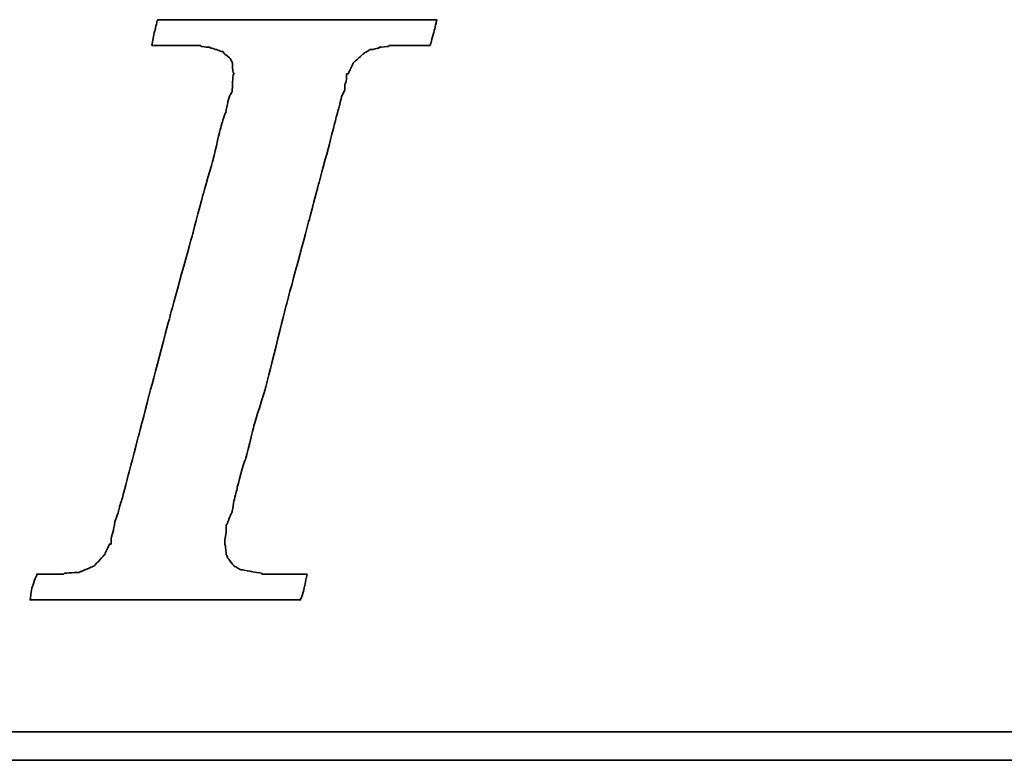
# Model space of a CAD drawing. Header units: millimetres. Extents: x -257 to 3135, y -1556 to 860.
# Tile 230 of 256: x 48.05 to 55.03, y -497.66 to -492.41. Entities that reach past the tile are written whole.
import ezdxf

# ---------------------------------------------------------------- set-up
doc = ezdxf.new("R2010")
doc.units = ezdxf.units.MM
doc.layers.add('DIM', color=4, linetype='CONTINUOUS')
doc.layers.add('layer 1', color=7, linetype='CONTINUOUS')

# ---------------------------------------------------------------- blocks, each defined once
blk = doc.blocks.new('TBI MOTION logo(完整正式版)')
at = {"layer": 'layer 1', "color": 22, "lineweight": 35}
for points, knots in [([(-40.59125, -7.94375), (-40.59125, -7.94375), (-40.97375, -7.94375), (-40.97375, -7.94375), (-40.97375, -7.94375), (-40.97375, -7.94375), (-41.38125, -7.94375), (-41.38125, -7.94375), (-41.38125, -7.94375), (-41.38125, -7.94375), (-41.54875, -7.94375), (-41.54875, -7.94375), (-41.54875, -7.94375), (-41.54875, -7.94375), (-41.59875, -7.94375), (-41.59875, -7.94375), (-41.59875, -7.94375), (-41.59875, -7.94375), (-41.88375, -7.94375), (-41.88375, -7.94375), (-41.88375, -7.94375), (-41.88375, -7.94375), (-41.90875, -7.91875), (-41.90875, -7.91875), (-41.90875, -7.91875), (-41.90875, -7.91875), (-42.19875, -7.87125), (-42.19875, -7.87125), (-42.19875, -7.87125), (-42.19875, -7.87125), (-42.43875, -7.82375), (-42.43875, -7.82375), (-42.43875, -7.82375), (-42.43875, -7.82375), (-42.45875, -7.82375), (-42.45875, -7.82375), (-42.45875, -7.82375), (-42.45875, -7.82375), (-42.48625, -7.82375), (-42.48625, -7.82375), (-42.48625, -7.82375), (-42.48625, -7.82375), (-42.67625, -7.72375), (-42.67625, -7.72375), (-42.67625, -7.72375), (-42.67625, -7.72375), (-42.70125, -7.70375), (-42.70125, -7.70375), (-42.70125, -7.70375), (-42.70125, -7.70375), (-42.72375, -7.67875), (-42.72375, -7.67875), (-42.72375, -7.67875), (-42.72375, -7.67875), (-42.86875, -7.48875), (-42.86875, -7.48875), (-42.86875, -7.48875), (-42.86875, -7.48875), (-42.89375, -7.43875), (-42.89375, -7.43875), (-42.89375, -7.43875), (-42.89375, -7.43875), (-42.91875, -7.38875), (-42.91875, -7.38875), (-42.91875, -7.38875), (-42.91875, -7.38875), (-42.93875, -7.12875), (-42.93875, -7.12875), (-42.93875, -7.12875), (-42.93875, -7.12875), (-42.96375, -7.10375), (-42.96375, -7.10375), (-42.96375, -7.10375), (-42.96375, -7.10375), (-42.96375, -7.05375), (-42.96375, -7.05375), (-42.96375, -7.05375), (-42.96375, -7.05375), (-42.96375, -7.00875), (-42.96375, -7.00875), (-42.96375, -7.00875), (-42.96375, -7.00875), (-42.91875, -6.69625), (-42.91875, -6.69625), (-42.91875, -6.69625), (-42.91875, -6.69625), (-42.91875, -6.62375), (-42.91875, -6.62375), (-42.91875, -6.62375), (-42.91875, -6.62375), (-42.91875, -6.59625), (-42.91875, -6.59625), (-42.91875, -6.59625), (-42.91875, -6.59625), (-42.91875, -6.57375), (-42.91875, -6.57375), (-42.91875, -6.57375), (-42.91875, -6.57375), (-42.91875, -6.52875), (-42.91875, -6.52875), (-42.91875, -6.52875), (-42.91875, -6.52875), (-42.89375, -6.50375), (-42.89375, -6.50375), (-42.89375, -6.50375), (-42.89375, -6.50375), (-42.84375, -6.38375), (-42.84375, -6.38375), (-42.84375, -6.38375), (-42.84375, -6.38375), (-42.84375, -6.35875), (-42.84375, -6.35875), (-42.84375, -6.35875), (-42.84375, -6.35875), (-42.74625, -6.14375), (-42.74625, -6.14375), (-42.74625, -6.14375), (-42.74625, -6.14375), (-42.70125, -5.85375), (-42.70125, -5.85375), (-42.70125, -5.85375), (-42.70125, -5.85375), (-42.60375, -5.47125), (-42.60375, -5.47125), (-42.60375, -5.47125), (-42.60375, -5.47125), (-42.60375, -5.44875), (-42.60375, -5.44875), (-42.60375, -5.44875), (-42.60375, -5.44875), (-42.38875, -4.67875), (-42.38875, -4.67875), (-42.38875, -4.67875), (-42.38875, -4.67875), (-42.36375, -4.65375), (-42.36375, -4.65375), (-42.36375, -4.65375), (-42.36375, -4.65375), (-42.12375, -3.69625), (-42.12375, -3.69625), (-42.12375, -3.69625), (-42.12375, -3.69625), (-42.12375, -3.67374), (-42.12375, -3.67374), (-42.12375, -3.67374), (-42.12375, -3.67374), (-41.78875, -2.59374), (-41.78875, -2.59374), (-41.78875, -2.59374), (-41.78875, -2.59374), (-41.18875, -0.19375), (-41.18875, -0.19375), (-41.18875, -0.19375), (-41.18875, -0.19375), (-40.54375, 2.20624), (-40.54375, 2.20624), (-40.54375, 2.20624), (-40.54375, 2.20624), (-40.25375, 3.30875), (-40.25375, 3.30875), (-40.25375, 3.30875), (-40.25375, 3.30875), (-39.98875, 4.27125), (-39.98875, 4.27125), (-39.98875, 4.27125), (-39.98875, 4.27125), (-39.77375, 5.13125), (-39.77375, 5.13125), (-39.77375, 5.13125), (-39.77375, 5.13125), (-39.67875, 5.47125), (-39.67875, 5.47125), (-39.67875, 5.47125), (-39.67875, 5.47125), (-39.60375, 5.75625), (-39.60375, 5.75625), (-39.60375, 5.75625), (-39.60375, 5.75625), (-39.60375, 5.78125), (-39.60375, 5.78125), (-39.60375, 5.78125), (-39.60375, 5.78125), (-39.50875, 5.97125), (-39.50875, 5.97125), (-39.50875, 5.97125), (-39.50875, 5.97125), (-39.50875, 6.13875), (-39.50875, 6.13875), (-39.50875, 6.13875), (-39.50875, 6.13875), (-39.48625, 6.16625), (-39.48625, 6.16625), (-39.48625, 6.16625), (-39.48625, 6.16625), (-39.46125, 6.28625), (-39.46125, 6.28625), (-39.46125, 6.28625), (-39.46125, 6.28625), (-39.46125, 6.42625), (-39.46125, 6.42625), (-39.46125, 6.42625), (-39.46125, 6.42625), (-39.41375, 6.42625), (-39.41375, 6.42625), (-39.41375, 6.42625), (-39.41375, 6.42625), (-39.29375, 6.69125), (-39.29375, 6.69125), (-39.29375, 6.69125), (-39.29375, 6.69125), (-39.26875, 6.74125), (-39.26875, 6.74125), (-39.26875, 6.74125), (-39.26875, 6.74125), (-39.24375, 6.76625), (-39.24375, 6.76625), (-39.24375, 6.76625), (-39.24375, 6.76625), (-38.98375, 7.00624), (-38.98375, 7.00624), (-38.98375, 7.00624), (-38.98375, 7.00624), (-38.95625, 7.02624), (-38.95625, 7.02624), (-38.95625, 7.02624), (-38.95625, 7.02624), (-38.78875, 7.12624), (-38.78875, 7.12624), (-38.78875, 7.12624), (-38.78875, 7.12624), (-38.76375, 7.12624), (-38.76375, 7.12624), (-38.76375, 7.12624), (-38.76375, 7.12624), (-38.74375, 7.12624), (-38.74375, 7.12624), (-38.74375, 7.12624), (-38.74375, 7.12624), (-38.52875, 7.17125), (-38.52875, 7.17125), (-38.52875, 7.17125), (-38.52875, 7.17125), (-38.52875, 7.19624), (-38.52875, 7.19624), (-38.52875, 7.19624), (-38.52875, 7.19624), (-38.50375, 7.19624), (-38.50375, 7.19624), (-38.50375, 7.19624), (-38.50375, 7.19624), (-38.26125, 7.21875), (-38.26125, 7.21875), (-38.26125, 7.21875), (-38.26125, 7.21875), (-38.23875, 7.24624), (-38.23875, 7.24624), (-38.23875, 7.24624), (-38.23875, 7.24624), (-38.21625, 7.24624), (-38.21625, 7.24624), (-38.21625, 7.24624), (-38.21625, 7.24624), (-38.18875, 7.24624), (-38.18875, 7.24624), (-38.18875, 7.24624), (-38.18875, 7.24624), (-37.90375, 7.24624), (-37.90375, 7.24624), (-37.90375, 7.24624), (-37.90375, 7.24624), (-37.85375, 7.24624), (-37.85375, 7.24624), (-37.85375, 7.24624), (-37.85375, 7.24624), (-37.75875, 7.24624), (-37.75875, 7.24624), (-37.75875, 7.24624), (-37.75875, 7.24624), (-37.42375, 7.24624), (-37.42375, 7.24624), (-37.42375, 7.24624), (-37.42375, 7.24624), (-37.08875, 7.24624), (-37.08875, 7.24624), (-37.08875, 7.24624), (-37.08875, 7.24624), (-37.06375, 7.24624), (-37.06375, 7.24624), (-37.06375, 7.24624), (-37.06375, 7.24624), (-37.06375, 7.26624), (-37.06375, 7.26624), (-37.06375, 7.26624), (-37.06375, 7.26624), (-37.03875, 7.29125), (-37.03875, 7.29125), (-37.03875, 7.29125), (-37.03875, 7.29125), (-37.03875, 7.31625), (-37.03875, 7.31625), (-37.03875, 7.31625), (-37.03875, 7.31625), (-36.94125, 7.67625), (-36.94125, 7.67625), (-36.94125, 7.67625), (-36.94125, 7.67625), (-36.86875, 7.98625), (-36.86875, 7.98625), (-36.86875, 7.98625), (-36.86875, 7.98625), (-36.98875, 7.98625), (-36.98875, 7.98625), (-36.98875, 7.98625), (-36.98875, 7.98625), (-37.42375, 7.98625), (-37.42375, 7.98625), (-37.42375, 7.98625), (-37.42375, 7.98625), (-37.94875, 7.98625), (-37.94875, 7.98625), (-37.94875, 7.98625), (-37.94875, 7.98625), (-38.57375, 7.98625), (-38.57375, 7.98625), (-38.57375, 7.98625), (-38.57375, 7.98625), (-39.29375, 7.98625), (-39.29375, 7.98625), (-39.29375, 7.98625), (-39.29375, 7.98625), (-40.82875, 7.98625), (-40.82875, 7.98625), (-40.82875, 7.98625), (-40.82875, 7.98625), (-42.36375, 7.98625), (-42.36375, 7.98625), (-42.36375, 7.98625), (-42.36375, 7.98625), (-43.08375, 7.98625), (-43.08375, 7.98625), (-43.08375, 7.98625), (-43.08375, 7.98625), (-43.70875, 7.98625), (-43.70875, 7.98625), (-43.70875, 7.98625), (-43.70875, 7.98625), (-44.23375, 7.98625), (-44.23375, 7.98625), (-44.23375, 7.98625), (-44.23375, 7.98625), (-44.66875, 7.98625), (-44.66875, 7.98625), (-44.66875, 7.98625), (-44.66875, 7.98625), (-44.88375, 7.98625), (-44.88375, 7.98625), (-44.88375, 7.98625), (-44.88375, 7.98625), (-44.90875, 7.94125), (-44.90875, 7.94125), (-44.90875, 7.94125), (-44.90875, 7.94125), (-44.90875, 7.91625), (-44.90875, 7.91625), (-44.90875, 7.91625), (-44.90875, 7.91625), (-45.00375, 7.55625), (-45.00375, 7.55625), (-45.00375, 7.55625), (-45.00375, 7.55625), (-45.05375, 7.24624), (-45.05375, 7.24624), (-45.05375, 7.24624), (-45.05375, 7.24624), (-44.61875, 7.24624), (-44.61875, 7.24624), (-44.61875, 7.24624), (-44.61875, 7.24624), (-44.11375, 7.24624), (-44.11375, 7.24624), (-44.11375, 7.24624), (-44.11375, 7.24624), (-43.99375, 7.24624), (-43.99375, 7.24624), (-43.99375, 7.24624), (-43.99375, 7.24624), (-43.94625, 7.24624), (-43.94625, 7.24624), (-43.94625, 7.24624), (-43.94625, 7.24624), (-43.92374, 7.24624), (-43.92374, 7.24624), (-43.92374, 7.24624), (-43.92374, 7.24624), (-43.65875, 7.24624), (-43.65875, 7.24624), (-43.65875, 7.24624), (-43.65875, 7.24624), (-43.63875, 7.21875), (-43.63875, 7.21875), (-43.63875, 7.21875), (-43.63875, 7.21875), (-43.46875, 7.19624), (-43.46875, 7.19624), (-43.46875, 7.19624), (-43.46875, 7.19624), (-43.39875, 7.19624), (-43.39875, 7.19624), (-43.39875, 7.19624), (-43.39875, 7.19624), (-43.37125, 7.17125), (-43.37125, 7.17125), (-43.37125, 7.17125), (-43.37125, 7.17125), (-43.34875, 7.17125), (-43.34875, 7.17125), (-43.34875, 7.17125), (-43.34875, 7.17125), (-43.20375, 7.12624), (-43.20375, 7.12624), (-43.20375, 7.12624), (-43.20375, 7.12624), (-43.05875, 7.07624), (-43.05875, 7.07624), (-43.05875, 7.07624), (-43.05875, 7.07624), (-43.01375, 7.07624), (-43.01375, 7.07624), (-43.01375, 7.07624), (-43.01375, 7.07624), (-42.98875, 7.02624), (-42.98875, 7.02624), (-42.98875, 7.02624), (-42.98875, 7.02624), (-42.79875, 6.86125), (-42.79875, 6.86125), (-42.79875, 6.86125), (-42.79875, 6.86125), (-42.77375, 6.81125), (-42.77375, 6.81125), (-42.77375, 6.81125), (-42.77375, 6.81125), (-42.74625, 6.76625), (-42.74625, 6.76625), (-42.74625, 6.76625), (-42.74625, 6.76625), (-42.72375, 6.47625), (-42.72375, 6.47625), (-42.72375, 6.47625), (-42.72375, 6.47625), (-42.70125, 6.45124), (-42.70125, 6.45124), (-42.70125, 6.45124), (-42.70125, 6.45124), (-42.70125, 6.42625), (-42.70125, 6.42625), (-42.70125, 6.42625), (-42.70125, 6.42625), (-42.72375, 6.40625), (-42.72375, 6.40625), (-42.72375, 6.40625), (-42.72375, 6.40625), (-42.74625, 5.97125), (-42.74625, 5.97125), (-42.74625, 5.97125), (-42.74625, 5.97125), (-42.74625, 5.94625), (-42.74625, 5.94625), (-42.74625, 5.94625), (-42.74625, 5.94625), (-42.74625, 5.92625), (-42.74625, 5.92625), (-42.74625, 5.92625), (-42.74625, 5.92625), (-42.77375, 5.87625), (-42.77375, 5.87625), (-42.77375, 5.87625), (-42.77375, 5.87625), (-42.81875, 5.80625), (-42.81875, 5.80625), (-42.81875, 5.80625), (-42.81875, 5.80625), (-42.86875, 5.63625), (-42.86875, 5.63625), (-42.86875, 5.63625), (-42.86875, 5.63625), (-42.91875, 5.39625), (-42.91875, 5.39625), (-42.91875, 5.39625), (-42.91875, 5.39625), (-42.91875, 5.37124), (-42.91875, 5.37124), (-42.91875, 5.37124), (-42.91875, 5.37124), (-43.01375, 5.10874), (-43.01375, 5.10874), (-43.01375, 5.10874), (-43.01375, 5.10874), (-43.10875, 4.77124), (-43.10875, 4.77124), (-43.10875, 4.77124), (-43.10875, 4.77124), (-43.29875, 3.95625), (-43.29875, 3.95625), (-43.29875, 3.95625), (-43.29875, 3.95625), (-43.58875, 2.95125), (-43.58875, 2.95125), (-43.58875, 2.95125), (-43.58875, 2.95125), (-43.87375, 1.87125), (-43.87375, 1.87125), (-43.87375, 1.87125), (-43.87375, 1.87125), (-44.52625, -0.50374), (-44.52625, -0.50374), (-44.52625, -0.50374), (-44.52625, -0.50374), (-45.14875, -2.85375), (-45.14875, -2.85375), (-45.14875, -2.85375), (-45.14875, -2.85375), (-45.43375, -3.95875), (-45.43375, -3.95875), (-45.43375, -3.95875), (-45.43375, -3.95875), (-45.69875, -4.96875), (-45.69875, -4.96875), (-45.69875, -4.96875), (-45.69875, -4.96875), (-45.91375, -5.78375), (-45.91375, -5.78375), (-45.91375, -5.78375), (-45.91375, -5.78375), (-46.01375, -6.11875), (-46.01375, -6.11875), (-46.01375, -6.11875), (-46.01375, -6.11875), (-46.01375, -6.14375), (-46.01375, -6.14375), (-46.01375, -6.14375), (-46.01375, -6.14375), (-46.10875, -6.40875), (-46.10875, -6.40875), (-46.10875, -6.40875), (-46.10875, -6.40875), (-46.15375, -6.64875), (-46.15375, -6.64875), (-46.15375, -6.64875), (-46.15375, -6.64875), (-46.20375, -6.83875), (-46.20375, -6.83875), (-46.20375, -6.83875), (-46.20375, -6.83875), (-46.22875, -6.93375), (-46.22875, -6.93375), (-46.22875, -6.93375), (-46.22875, -6.93375), (-46.22875, -7.07875), (-46.22875, -7.07875), (-46.22875, -7.07875), (-46.22875, -7.07875), (-46.27375, -7.07875), (-46.27375, -7.07875), (-46.27375, -7.07875), (-46.27375, -7.07875), (-46.39375, -7.34375), (-46.39375, -7.34375), (-46.39375, -7.34375), (-46.39375, -7.34375), (-46.39375, -7.36875), (-46.39375, -7.36875), (-46.39375, -7.36875), (-46.39375, -7.36875), (-46.42125, -7.38875), (-46.42125, -7.38875), (-46.42125, -7.38875), (-46.42125, -7.38875), (-46.68375, -7.67875), (-46.68375, -7.67875), (-46.68375, -7.67875), (-46.68375, -7.67875), (-46.70875, -7.70375), (-46.70875, -7.70375), (-46.70875, -7.70375), (-46.70875, -7.70375), (-46.75375, -7.72375), (-46.75375, -7.72375), (-46.75375, -7.72375), (-46.75375, -7.72375), (-47.08875, -7.87125), (-47.08875, -7.87125), (-47.08875, -7.87125), (-47.08875, -7.87125), (-47.11625, -7.87125), (-47.11625, -7.87125), (-47.11625, -7.87125), (-47.11625, -7.87125), (-47.13875, -7.89375), (-47.13875, -7.89375), (-47.13875, -7.89375), (-47.13875, -7.89375), (-47.56875, -7.91875), (-47.56875, -7.91875), (-47.56875, -7.91875), (-47.56875, -7.91875), (-47.59625, -7.94375), (-47.59625, -7.94375), (-47.59625, -7.94375), (-47.59625, -7.94375), (-47.64375, -7.94375), (-47.64375, -7.94375), (-47.64375, -7.94375), (-47.64375, -7.94375), (-47.73625, -7.94375), (-47.73625, -7.94375), (-47.73625, -7.94375), (-47.73625, -7.94375), (-48.07375, -7.94375), (-48.07375, -7.94375), (-48.07375, -7.94375), (-48.07375, -7.94375), (-48.36125, -7.94375), (-48.36125, -7.94375), (-48.36125, -7.94375), (-48.36125, -7.94375), (-48.36125, -7.96625), (-48.36125, -7.96625), (-48.36125, -7.96625), (-48.36125, -7.96625), (-48.36125, -7.99125), (-48.36125, -7.99125), (-48.36125, -7.99125), (-48.36125, -7.99125), (-48.38875, -8.01375), (-48.38875, -8.01375), (-48.38875, -8.01375), (-48.38875, -8.01375), (-48.50875, -8.34875), (-48.50875, -8.34875), (-48.50875, -8.34875), (-48.50875, -8.34875), (-48.55375, -8.68625), (-48.55375, -8.68625), (-48.55375, -8.68625), (-48.55375, -8.68625), (-48.45875, -8.68625), (-48.45875, -8.68625), (-48.45875, -8.68625), (-48.45875, -8.68625), (-48.07375, -8.68625), (-48.07375, -8.68625), (-48.07375, -8.68625), (-48.07375, -8.68625), (-47.52375, -8.68625), (-47.52375, -8.68625), (-47.52375, -8.68625), (-47.52375, -8.68625), (-46.92375, -8.68625), (-46.92375, -8.68625), (-46.92375, -8.68625), (-46.92375, -8.68625), (-46.25375, -8.68625), (-46.25375, -8.68625), (-46.25375, -8.68625), (-46.25375, -8.68625), (-46.20375, -8.68625), (-46.20375, -8.68625), (-46.20375, -8.68625), (-46.20375, -8.68625), (-44.71375, -8.68625), (-44.71375, -8.68625), (-44.71375, -8.68625), (-44.71375, -8.68625), (-43.22875, -8.68625), (-43.22875, -8.68625), (-43.22875, -8.68625), (-43.22875, -8.68625), (-42.55875, -8.68625), (-42.55875, -8.68625), (-42.55875, -8.68625), (-42.55875, -8.68625), (-42.50875, -8.68625), (-42.50875, -8.68625), (-42.50875, -8.68625), (-42.50875, -8.68625), (-41.93375, -8.68625), (-41.93375, -8.68625), (-41.93375, -8.68625), (-41.93375, -8.68625), (-41.38125, -8.68625), (-41.38125, -8.68625), (-41.38125, -8.68625), (-41.38125, -8.68625), (-40.97375, -8.68625), (-40.97375, -8.68625), (-40.97375, -8.68625), (-40.97375, -8.68625), (-40.78125, -8.68625), (-40.78125, -8.68625), (-40.78125, -8.68625), (-40.78125, -8.68625), (-40.78125, -8.63875), (-40.78125, -8.63875), (-40.78125, -8.63875), (-40.78125, -8.63875), (-40.75875, -8.63875), (-40.75875, -8.63875), (-40.75875, -8.63875), (-40.75875, -8.63875), (-40.66375, -8.27875), (-40.66375, -8.27875), (-40.66375, -8.27875), (-40.66375, -8.27875), (-40.59125, -7.94375), (-40.59125, -7.94375)], [0, 0, 0, 0, 0.00558659, 0.00558659, 0.00558659, 0.0055866, 0.01117318, 0.01117318, 0.01117318, 0.01117319, 0.01675978, 0.01675978, 0.01675978, 0.01675979, 0.02234637, 0.02234637, 0.02234637, 0.02234638, 0.02793296, 0.02793296, 0.02793296, 0.02793297, 0.03351955, 0.03351955, 0.03351955, 0.03351956, 0.03910615, 0.03910615, 0.03910615, 0.03910616, 0.04469274, 0.04469274, 0.04469274, 0.04469275, 0.05027933, 0.05027933, 0.05027933, 0.05027934, 0.05586592, 0.05586592, 0.05586592, 0.05586593, 0.06145251, 0.06145251, 0.06145251, 0.06145252, 0.06703911, 0.06703911, 0.06703911, 0.06703912, 0.0726257, 0.0726257, 0.0726257, 0.07262571, 0.07821229, 0.07821229, 0.07821229, 0.0782123, 0.08379888, 0.08379888, 0.08379888, 0.08379889, 0.08938547, 0.08938547, 0.08938547, 0.08938548, 0.09497207, 0.09497207, 0.09497207, 0.09497208, 0.10055866, 0.10055866, 0.10055866, 0.10055867, 0.10614525, 0.10614525, 0.10614525, 0.10614526, 0.11173184, 0.11173184, 0.11173184, 0.11173185, 0.11731844, 0.11731844, 0.11731844, 0.11731845, 0.12290503, 0.12290503, 0.12290503, 0.12290504, 0.12849162, 0.12849162, 0.12849162, 0.12849163, 0.13407821, 0.13407821, 0.13407821, 0.13407822, 0.1396648, 0.1396648, 0.1396648, 0.13966481, 0.1452514, 0.1452514, 0.1452514, 0.14525141, 0.15083799, 0.15083799, 0.15083799, 0.150838, 0.15642458, 0.15642458, 0.15642458, 0.15642459, 0.16201117, 0.16201117, 0.16201117, 0.16201118, 0.16759777, 0.16759777, 0.16759777, 0.16759778, 0.17318436, 0.17318436, 0.17318436, 0.17318437, 0.17877095, 0.17877095, 0.17877095, 0.17877096, 0.18435754, 0.18435754, 0.18435754, 0.18435755, 0.18994413, 0.18994413, 0.18994413, 0.18994414, 0.19553073, 0.19553073, 0.19553073, 0.19553074, 0.20111732, 0.20111732, 0.20111732, 0.20111733, 0.20670391, 0.20670391, 0.20670391, 0.20670392, 0.2122905, 0.2122905, 0.2122905, 0.21229051, 0.21787709, 0.21787709, 0.21787709, 0.2178771, 0.22346369, 0.22346369, 0.22346369, 0.2234637, 0.22905028, 0.22905028, 0.22905028, 0.22905029, 0.23463687, 0.23463687, 0.23463687, 0.23463688, 0.24022346, 0.24022346, 0.24022346, 0.24022347, 0.24581006, 0.24581006, 0.24581006, 0.24581007, 0.25139665, 0.25139665, 0.25139665, 0.25139666, 0.25698324, 0.25698324, 0.25698324, 0.25698325, 0.26256983, 0.26256983, 0.26256983, 0.26256984, 0.26815642, 0.26815642, 0.26815642, 0.26815643, 0.27374302, 0.27374302, 0.27374302, 0.27374303, 0.27932961, 0.27932961, 0.27932961, 0.27932962, 0.2849162, 0.2849162, 0.2849162, 0.28491621, 0.29050279, 0.29050279, 0.29050279, 0.2905028, 0.29608939, 0.29608939, 0.29608939, 0.2960894, 0.30167598, 0.30167598, 0.30167598, 0.30167599, 0.30726257, 0.30726257, 0.30726257, 0.30726258, 0.31284916, 0.31284916, 0.31284916, 0.31284917, 0.31843575, 0.31843575, 0.31843575, 0.31843576, 0.32402235, 0.32402235, 0.32402235, 0.32402236, 0.32960894, 0.32960894, 0.32960894, 0.32960895, 0.33519553, 0.33519553, 0.33519553, 0.33519554, 0.34078212, 0.34078212, 0.34078212, 0.34078213, 0.34636872, 0.34636872, 0.34636872, 0.34636873, 0.35195531, 0.35195531, 0.35195531, 0.35195532, 0.3575419, 0.3575419, 0.3575419, 0.35754191, 0.36312849, 0.36312849, 0.36312849, 0.3631285, 0.36871508, 0.36871508, 0.36871508, 0.36871509, 0.37430168, 0.37430168, 0.37430168, 0.37430169, 0.37988827, 0.37988827, 0.37988827, 0.37988828, 0.38547486, 0.38547486, 0.38547486, 0.38547487, 0.39106145, 0.39106145, 0.39106145, 0.39106146, 0.39664804, 0.39664804, 0.39664804, 0.39664805, 0.40223464, 0.40223464, 0.40223464, 0.40223465, 0.40782123, 0.40782123, 0.40782123, 0.40782124, 0.41340782, 0.41340782, 0.41340782, 0.41340783, 0.41899441, 0.41899441, 0.41899441, 0.41899442, 0.42458101, 0.42458101, 0.42458101, 0.42458102, 0.4301676, 0.4301676, 0.4301676, 0.43016761, 0.43575419, 0.43575419, 0.43575419, 0.4357542, 0.44134078, 0.44134078, 0.44134078, 0.44134079, 0.44692737, 0.44692737, 0.44692737, 0.44692738, 0.45251397, 0.45251397, 0.45251397, 0.45251398, 0.45810056, 0.45810056, 0.45810056, 0.45810057, 0.46368715, 0.46368715, 0.46368715, 0.46368716, 0.46927374, 0.46927374, 0.46927374, 0.46927375, 0.47486034, 0.47486034, 0.47486034, 0.47486035, 0.48044693, 0.48044693, 0.48044693, 0.48044694, 0.48603352, 0.48603352, 0.48603352, 0.48603353, 0.49162011, 0.49162011, 0.49162011, 0.49162012, 0.4972067, 0.4972067, 0.4972067, 0.49720671, 0.5027933, 0.5027933, 0.5027933, 0.50279331, 0.50837989, 0.50837989, 0.50837989, 0.5083799, 0.51396648, 0.51396648, 0.51396648, 0.51396649, 0.51955307, 0.51955307, 0.51955307, 0.51955308, 0.52513966, 0.52513966, 0.52513966, 0.52513967, 0.53072626, 0.53072626, 0.53072626, 0.53072627, 0.53631285, 0.53631285, 0.53631285, 0.53631286, 0.54189944, 0.54189944, 0.54189944, 0.54189945, 0.54748603, 0.54748603, 0.54748603, 0.54748604, 0.55307263, 0.55307263, 0.55307263, 0.55307264, 0.55865922, 0.55865922, 0.55865922, 0.55865923, 0.56424581, 0.56424581, 0.56424581, 0.56424582, 0.5698324, 0.5698324, 0.5698324, 0.56983241, 0.57541899, 0.57541899, 0.57541899, 0.575419, 0.58100559, 0.58100559, 0.58100559, 0.5810056, 0.58659218, 0.58659218, 0.58659218, 0.58659219, 0.59217877, 0.59217877, 0.59217877, 0.59217878, 0.59776536, 0.59776536, 0.59776536, 0.59776537, 0.60335196, 0.60335196, 0.60335196, 0.60335197, 0.60893855, 0.60893855, 0.60893855, 0.60893856, 0.61452514, 0.61452514, 0.61452514, 0.61452515, 0.62011173, 0.62011173, 0.62011173, 0.62011174, 0.62569832, 0.62569832, 0.62569832, 0.62569833, 0.63128492, 0.63128492, 0.63128492, 0.63128493, 0.63687151, 0.63687151, 0.63687151, 0.63687152, 0.6424581, 0.6424581, 0.6424581, 0.64245811, 0.64804469, 0.64804469, 0.64804469, 0.6480447, 0.65363128, 0.65363128, 0.65363128, 0.65363129, 0.65921788, 0.65921788, 0.65921788, 0.65921789, 0.66480447, 0.66480447, 0.66480447, 0.66480448, 0.67039106, 0.67039106, 0.67039106, 0.67039107, 0.67597765, 0.67597765, 0.67597765, 0.67597766, 0.68156425, 0.68156425, 0.68156425, 0.68156426, 0.68715084, 0.68715084, 0.68715084, 0.68715085, 0.69273743, 0.69273743, 0.69273743, 0.69273744, 0.69832402, 0.69832402, 0.69832402, 0.69832403, 0.70391061, 0.70391061, 0.70391061, 0.70391062, 0.70949721, 0.70949721, 0.70949721, 0.70949722, 0.7150838, 0.7150838, 0.7150838, 0.71508381, 0.72067039, 0.72067039, 0.72067039, 0.7206704, 0.72625698, 0.72625698, 0.72625698, 0.72625699, 0.73184358, 0.73184358, 0.73184358, 0.73184359, 0.73743017, 0.73743017, 0.73743017, 0.73743018, 0.74301676, 0.74301676, 0.74301676, 0.74301677, 0.74860335, 0.74860335, 0.74860335, 0.74860336, 0.75418994, 0.75418994, 0.75418994, 0.75418995, 0.75977654, 0.75977654, 0.75977654, 0.75977655, 0.76536313, 0.76536313, 0.76536313, 0.76536314, 0.77094972, 0.77094972, 0.77094972, 0.77094973, 0.77653631, 0.77653631, 0.77653631, 0.77653632, 0.78212291, 0.78212291, 0.78212291, 0.78212292, 0.7877095, 0.7877095, 0.7877095, 0.78770951, 0.79329609, 0.79329609, 0.79329609, 0.7932961, 0.79888268, 0.79888268, 0.79888268, 0.79888269, 0.80446927, 0.80446927, 0.80446927, 0.80446928, 0.81005587, 0.81005587, 0.81005587, 0.81005588, 0.81564246, 0.81564246, 0.81564246, 0.81564247, 0.82122905, 0.82122905, 0.82122905, 0.82122906, 0.82681564, 0.82681564, 0.82681564, 0.82681565, 0.83240223, 0.83240223, 0.83240223, 0.83240224, 0.83798883, 0.83798883, 0.83798883, 0.83798884, 0.84357542, 0.84357542, 0.84357542, 0.84357543, 0.84916201, 0.84916201, 0.84916201, 0.84916202, 0.8547486, 0.8547486, 0.8547486, 0.85474861, 0.8603352, 0.8603352, 0.8603352, 0.86033521, 0.86592179, 0.86592179, 0.86592179, 0.8659218, 0.87150838, 0.87150838, 0.87150838, 0.87150839, 0.87709497, 0.87709497, 0.87709497, 0.87709498, 0.88268156, 0.88268156, 0.88268156, 0.88268157, 0.88826816, 0.88826816, 0.88826816, 0.88826817, 0.89385475, 0.89385475, 0.89385475, 0.89385476, 0.89944134, 0.89944134, 0.89944134, 0.89944135, 0.90502793, 0.90502793, 0.90502793, 0.90502794, 0.91061453, 0.91061453, 0.91061453, 0.91061454, 0.91620112, 0.91620112, 0.91620112, 0.91620113, 0.92178771, 0.92178771, 0.92178771, 0.92178772, 0.9273743, 0.9273743, 0.9273743, 0.92737431, 0.93296089, 0.93296089, 0.93296089, 0.9329609, 0.93854749, 0.93854749, 0.93854749, 0.9385475, 0.94413408, 0.94413408, 0.94413408, 0.94413409, 0.94972067, 0.94972067, 0.94972067, 0.94972068, 0.95530726, 0.95530726, 0.95530726, 0.95530727, 0.96089385, 0.96089385, 0.96089385, 0.96089386, 0.96648045, 0.96648045, 0.96648045, 0.96648046, 0.97206704, 0.97206704, 0.97206704, 0.97206705, 0.97765363, 0.97765363, 0.97765363, 0.97765364, 0.98324022, 0.98324022, 0.98324022, 0.98324023, 0.98882682, 0.98882682, 0.98882682, 0.98882683, 0.99441341, 0.99441341, 0.99441341, 0.99441342, 1, 1, 1, 1]), ([(75.90875, -9.47875), (75.90875, -9.47875), (75.90875, -12.28625), (75.90875, -12.28625), (75.90875, -12.28625), (75.90875, -12.28625), (75.90875, -12.47875), (75.90875, -12.47875), (75.90875, -12.47875), (75.90875, -12.47875), (75.71625, -12.47875), (75.71625, -12.47875), (75.71625, -12.47875), (75.71625, -12.47875), (-88.32875, -12.47875), (-88.32875, -12.47875), (-88.32875, -12.47875), (-88.32875, -12.47875), (-88.32875, -13.29375), (-88.32875, -13.29375), (-88.32875, -13.29375), (-88.32875, -13.29375), (82.89125, -13.29375), (82.89125, -13.29375), (82.89125, -13.29375), (82.89125, -13.29375), (75.90875, -9.47875), (75.90875, -9.47875)], [0, 0, 0, 0, 0.14285714, 0.14285714, 0.14285714, 0.14285715, 0.28571429, 0.28571429, 0.28571429, 0.2857143, 0.42857143, 0.42857143, 0.42857143, 0.42857144, 0.57142857, 0.57142857, 0.57142857, 0.57142858, 0.71428571, 0.71428571, 0.71428571, 0.71428572, 0.85714286, 0.85714286, 0.85714286, 0.85714287, 1, 1, 1, 1])]:
    blk.add_open_spline(points, degree=3, knots=knots, dxfattribs=at)

msp = doc.modelspace()

# ---------------------------------------------------------------- block references
at = {"layer": 'DIM', "color": 7, "xscale": 0.246592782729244, "yscale": 0.246592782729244, "zscale": 0.246592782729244}
msp.add_blockref('TBI MOTION logo(完整正式版)', (60.097, -494.3772), dxfattribs=at)

doc.saveas('drawing.dxf')
